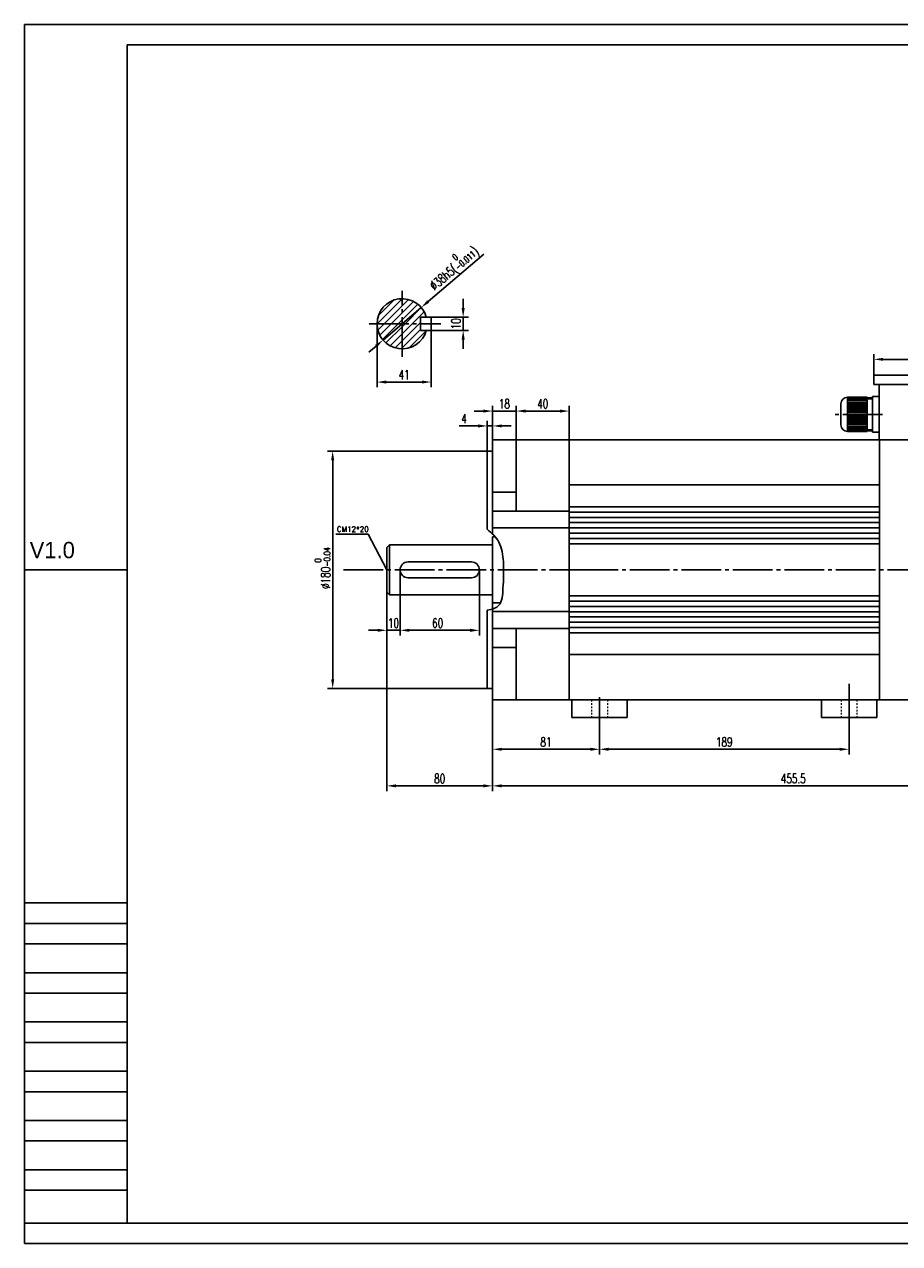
# Model space of a CAD drawing. Header units: inches. Extents: x -1054 to 8431, y -6070 to -4411.
# Tile 1 of 15: x -1054 to -391, y -6070 to -5146. Entities that reach past the tile are written whole.
import ezdxf

# ---------------------------------------------------------------- set-up
doc = ezdxf.new("R2010")
doc.units = ezdxf.units.IN
doc.header["$MEASUREMENT"] = 0
doc.linetypes.add('EB_DASHDOT', pattern=[39, 30, -3, 3, -3])
doc.linetypes.add('JIS_02_1.2', pattern=[2.5, 1.25, -1.25])
doc.layers.add('1', color=1, linetype='Continuous')
doc.layers.add('尺寸线', color=7, linetype='Continuous')
for name, color, linetype, lineweight in [('CAXA1', 1, 'EB_DASHDOT', 25), ('实线', 7, 'Continuous', 30), ('虚线', 7, 'JIS_02_1.2', 13)]:
    doc.layers.add(name, color=color, linetype=linetype, lineweight=lineweight)
doc.styles.add('SLDTEXTSTYLE0', font='txt')
doc.styles.add('wldj', font='txt.shx', dxfattribs={"width": 0.7, "bigfont": 'INTECAD.SHX'})
doc.dimstyles.new('半径标注', dxfattribs={"dimscale": 2, "dimtxt": 3.5, "dimasz": 3.5, "dimexe": 2, "dimexo": 0, "dimgap": 1, "dimtad": 1, "dimdec": 3, "dimdsep": 46, "dimtxsty": 'wldj', "dimcen": 0.09, "dimclrd": 1, "dimclre": 1, "dimclrt": 3, "dimazin": 2, "dimtfac": 0.7, "dimtdec": 3, "dimtmove": 0, "dimatfit": 3, "dimfxl": 1, "dimtzin": 0, "dimarcsym": 0})
pattern_1 = [(45, (3795.1486, 1722.427), (-2.6516504, 2.6516504), [])]

# ---------------------------------------------------------------- blocks, each defined once
blk = doc.blocks.new('*D36')
at = {"color": 1, "lineweight": -2}
for p, q in [((-779.12, -5578.41), (-779.12, -5727.12)), ((-699.12, -5584.41), (-699.12, -5727.12)), ((-772.12, -5723.12), (-706.12, -5723.12))]:
    blk.add_line(p, q, dxfattribs=at)
at = {"color": 1}
for points in [[(-772.12, -5721.95), (-772.12, -5724.29), (-779.12, -5723.12)], [(-706.12, -5721.95), (-706.12, -5724.29), (-699.12, -5723.12)]]:
    blk.add_solid(points, dxfattribs=at)
at = {"layer": 'Defpoints', "color": 0}
for p in [(-779.12, -5578.41), (-699.12, -5584.41), (-699.12, -5723.12)]:
    blk.add_point(p, dxfattribs=at)
at = {"color": 3, "insert": (-739.12, -5717.62), "char_height": 7, "attachment_point": 5, "style": 'wldj'}
blk.add_mtext('{\\Ftxt,intecad|c134;80}', dxfattribs=at)
blk = doc.blocks.new('*D37')
at = {"color": 1, "lineweight": -2}
for p, q in [((-243.62, -5652.91), (-243.62, -5727.12)), ((-699.12, -5657.91), (-699.12, -5727.12)), ((-692.12, -5723.12), (-250.62, -5723.12))]:
    blk.add_line(p, q, dxfattribs=at)
at = {"color": 1}
for points in [[(-692.12, -5721.95), (-692.12, -5724.29), (-699.12, -5723.12)], [(-250.62, -5724.29), (-250.62, -5721.95), (-243.62, -5723.12)]]:
    blk.add_solid(points, dxfattribs=at)
at = {"layer": 'Defpoints', "color": 0}
for p in [(-243.62, -5652.91), (-699.12, -5657.91), (-243.62, -5723.12)]:
    blk.add_point(p, dxfattribs=at)
at = {"color": 3, "insert": (-471.37, -5717.62), "char_height": 7, "attachment_point": 5, "style": 'wldj'}
blk.add_mtext('455.5', dxfattribs=at)
blk = doc.blocks.new('*D45')
at = {"color": 1, "lineweight": -2}
for p, q in [((-703.12, -5469.41), (-824.19, -5469.41)), ((-820.19, -5476.41), (-820.19, -5642.41)), ((-703.12, -5649.41), (-824.19, -5649.41))]:
    blk.add_line(p, q, dxfattribs=at)
at = {"color": 1}
for points in [[(-821.35, -5476.41), (-819.02, -5476.41), (-820.19, -5469.41)], [(-821.35, -5642.41), (-819.02, -5642.41), (-820.19, -5649.41)]]:
    blk.add_solid(points, dxfattribs=at)
at = {"layer": 'Defpoints', "color": 0}
for p in [(-703.12, -5469.41), (-820.19, -5649.41), (-703.12, -5649.41)]:
    blk.add_point(p, dxfattribs=at)
at = {"color": 3, "insert": (-827.9, -5558.07), "char_height": 7, "attachment_point": 5, "rotation": 90, "style": 'wldj'}
blk.add_mtext('{\\Ftxt,intecad|c134;%%C180\\H0.7x;\\S 0^ -0.04;}', dxfattribs=at)
blk = doc.blocks.new('*D48')
at = {"color": 1, "lineweight": -2}
for p, q in [((-703.12, -5469.41), (-703.12, -5446.42)), ((-699.12, -5469.41), (-699.12, -5446.42)), ((-710.12, -5450.42), (-724.38, -5450.42)), ((-699.12, -5450.42), (-703.12, -5450.42)), ((-692.12, -5450.42), (-685.12, -5450.42))]:
    blk.add_line(p, q, dxfattribs=at)
at = {"color": 1}
for points in [[(-710.12, -5449.26), (-710.12, -5451.59), (-703.12, -5450.42)], [(-692.12, -5449.26), (-692.12, -5451.59), (-699.12, -5450.42)]]:
    blk.add_solid(points, dxfattribs=at)
at = {"layer": 'Defpoints', "color": 0}
for p in [(-703.12, -5450.42), (-703.12, -5469.41), (-699.12, -5469.41)]:
    blk.add_point(p, dxfattribs=at)
at = {"color": 3, "insert": (-720.75, -5444.92), "char_height": 7, "attachment_point": 5, "style": 'wldj'}
blk.add_mtext('4', dxfattribs=at)
blk = doc.blocks.new('*D49')
at = {"color": 1, "lineweight": -2}
for p, q in [((-706.12, -5439.14), (-713.12, -5439.14)), ((-699.12, -5460.91), (-699.12, -5435.14)), ((-699.12, -5439.14), (-681.12, -5439.14)), ((-681.12, -5460.91), (-681.12, -5435.14)), ((-674.12, -5439.14), (-667.12, -5439.14))]:
    blk.add_line(p, q, dxfattribs=at)
at = {"color": 1}
for points in [[(-706.12, -5437.98), (-706.12, -5440.31), (-699.12, -5439.14)], [(-674.12, -5437.98), (-674.12, -5440.31), (-681.12, -5439.14)]]:
    blk.add_solid(points, dxfattribs=at)
at = {"layer": 'Defpoints', "color": 0}
for p in [(-681.12, -5439.14), (-699.12, -5460.91), (-681.12, -5460.91)]:
    blk.add_point(p, dxfattribs=at)
at = {"color": 3, "insert": (-690.12, -5433.64), "char_height": 7, "attachment_point": 5, "style": 'wldj'}
blk.add_mtext('18', dxfattribs=at)
blk = doc.blocks.new('*D50')
at = {"color": 1, "lineweight": -2}
for p, q in [((-779.12, -5559.41), (-779.12, -5609.26)), ((-769.12, -5559.41), (-769.12, -5609.26)), ((-786.12, -5605.26), (-793.12, -5605.26)), ((-779.12, -5605.26), (-769.12, -5605.26)), ((-762.12, -5605.26), (-755.12, -5605.26))]:
    blk.add_line(p, q, dxfattribs=at)
at = {"color": 1}
for points in [[(-786.12, -5604.09), (-786.12, -5606.43), (-779.12, -5605.26)], [(-762.12, -5604.09), (-762.12, -5606.43), (-769.12, -5605.26)]]:
    blk.add_solid(points, dxfattribs=at)
at = {"layer": 'Defpoints', "color": 0}
for p in [(-779.12, -5559.41), (-769.12, -5559.41), (-769.12, -5605.26)]:
    blk.add_point(p, dxfattribs=at)
at = {"color": 3, "insert": (-774.12, -5599.76), "char_height": 7, "attachment_point": 5, "style": 'wldj'}
blk.add_mtext('10', dxfattribs=at)
blk = doc.blocks.new('*D51')
at = {"color": 1, "lineweight": -2}
for p, q in [((-769.12, -5559.41), (-769.12, -5609.26)), ((-709.12, -5559.41), (-709.12, -5609.26)), ((-762.12, -5605.26), (-716.12, -5605.26))]:
    blk.add_line(p, q, dxfattribs=at)
at = {"color": 1}
for points in [[(-762.12, -5604.09), (-762.12, -5606.43), (-769.12, -5605.26)], [(-716.12, -5604.09), (-716.12, -5606.43), (-709.12, -5605.26)]]:
    blk.add_solid(points, dxfattribs=at)
at = {"layer": 'Defpoints', "color": 0}
for p in [(-769.12, -5559.41), (-709.12, -5559.41), (-709.12, -5605.26)]:
    blk.add_point(p, dxfattribs=at)
at = {"color": 3, "insert": (-740.69, -5599.76), "char_height": 7, "attachment_point": 5, "style": 'wldj'}
blk.add_mtext('{\\Ftxt,intecad|c134;60}', dxfattribs=at)
blk = doc.blocks.new('*D52')
at = {"color": 1, "lineweight": -2}
for p, q in [((-410.3, -5411.91), (-410.3, -5395.95)), ((-403.3, -5399.95), (-257.3, -5399.95)), ((-250.3, -5411.91), (-250.3, -5395.95))]:
    blk.add_line(p, q, dxfattribs=at)
at = {"color": 1}
for points in [[(-403.3, -5398.78), (-403.3, -5401.12), (-410.3, -5399.95)], [(-257.3, -5398.78), (-257.3, -5401.12), (-250.3, -5399.95)]]:
    blk.add_solid(points, dxfattribs=at)
at = {"layer": 'Defpoints', "color": 0}
for p in [(-250.3, -5399.95), (-410.3, -5411.91), (-250.3, -5411.91)]:
    blk.add_point(p, dxfattribs=at)
at = {"color": 3, "insert": (-330.3, -5394.45), "char_height": 7, "attachment_point": 5, "style": 'wldj'}
blk.add_mtext('160', dxfattribs=at)
blk = doc.blocks.new('*D42')
at = {"color": 1, "lineweight": -2}
for p, q in [((-681.12, -5460.91), (-681.12, -5435.14)), ((-674.12, -5439.14), (-648.12, -5439.14)), ((-641.12, -5460.91), (-641.12, -5435.14))]:
    blk.add_line(p, q, dxfattribs=at)
at = {"color": 1}
for points in [[(-674.12, -5437.98), (-674.12, -5440.31), (-681.12, -5439.14)], [(-648.12, -5437.98), (-648.12, -5440.31), (-641.12, -5439.14)]]:
    blk.add_solid(points, dxfattribs=at)
at = {"layer": 'Defpoints', "color": 0}
for p in [(-641.12, -5439.14), (-681.12, -5460.91), (-641.12, -5460.91)]:
    blk.add_point(p, dxfattribs=at)
at = {"color": 3, "insert": (-661.12, -5433.64), "char_height": 7, "attachment_point": 5, "style": 'wldj'}
blk.add_mtext('40', dxfattribs=at)
blk = doc.blocks.new('*D53')
at = {"color": 1, "lineweight": -2}
for p, q in [((-786.61, -5373.03), (-786.61, -5421.15)), ((-745.61, -5373.03), (-745.61, -5421.15)), ((-779.61, -5417.15), (-752.61, -5417.15))]:
    blk.add_line(p, q, dxfattribs=at)
at = {"color": 1}
for points in [[(-779.61, -5415.99), (-779.61, -5418.32), (-786.61, -5417.15)], [(-752.61, -5415.99), (-752.61, -5418.32), (-745.61, -5417.15)]]:
    blk.add_solid(points, dxfattribs=at)
at = {"layer": 'Defpoints', "color": 0}
for p in [(-786.61, -5373.03), (-745.61, -5373.03), (-745.61, -5417.15)]:
    blk.add_point(p, dxfattribs=at)
at = {"color": 3, "insert": (-766.11, -5411.65), "char_height": 7, "attachment_point": 5, "style": 'wldj'}
blk.add_mtext('41', dxfattribs=at)
blk = doc.blocks.new('*D54')
at = {"color": 1, "lineweight": -2}
for p, q in [((-721.37, -5361.03), (-721.37, -5354.03)), ((-745.61, -5368.03), (-717.37, -5368.03)), ((-721.37, -5368.03), (-721.37, -5378.03)), ((-745.61, -5378.03), (-717.37, -5378.03)), ((-721.37, -5385.03), (-721.37, -5392.03))]:
    blk.add_line(p, q, dxfattribs=at)
at = {"color": 1}
for points in [[(-722.54, -5361.03), (-720.21, -5361.03), (-721.37, -5368.03)], [(-722.54, -5385.03), (-720.21, -5385.03), (-721.37, -5378.03)]]:
    blk.add_solid(points, dxfattribs=at)
at = {"layer": 'Defpoints', "color": 0}
for p in [(-745.61, -5368.03), (-745.61, -5378.03), (-721.37, -5378.03)]:
    blk.add_point(p, dxfattribs=at)
at = {"color": 3, "insert": (-726.87, -5373.03), "char_height": 7, "attachment_point": 5, "rotation": 90, "style": 'wldj'}
blk.add_mtext('10', dxfattribs=at)
blk = doc.blocks.new('*D55')
at = {"color": 1, "lineweight": -2}
for p, q in [((-705.8, -5320.27), (-747.83, -5356.15)), ((-782.06, -5385.36), (-753.16, -5360.69)), ((-787.38, -5389.91), (-792.71, -5394.45))]:
    blk.add_line(p, q, dxfattribs=at)
at = {"color": 1}
for points in [[(-748.59, -5355.26), (-747.08, -5357.04), (-753.16, -5360.69)], [(-788.14, -5389.02), (-786.63, -5390.8), (-782.06, -5385.36)]]:
    blk.add_solid(points, dxfattribs=at)
at = {"layer": 'Defpoints', "color": 0}
for p in [(-753.16, -5360.69), (-782.06, -5385.36)]:
    blk.add_point(p, dxfattribs=at)
at = {"color": 3, "insert": (-729.16, -5330.07), "char_height": 7, "attachment_point": 5, "rotation": 40.48356, "style": 'wldj'}
blk.add_mtext('{\\Ftxt,intecad|c134;%%C38h5(\\H0.7x;\\S 0^ -0.011;\\H1.429x;)}', dxfattribs=at)
blk = doc.blocks.new('*D43')
at = {"color": 1, "lineweight": -2}
for p, q in [((-699.12, -5584.41), (-699.12, -5699.4)), ((-618.12, -5671.41), (-618.12, -5699.4)), ((-692.12, -5695.4), (-625.12, -5695.4))]:
    blk.add_line(p, q, dxfattribs=at)
at = {"color": 1}
for points in [[(-692.12, -5694.23), (-692.12, -5696.57), (-699.12, -5695.4)], [(-625.12, -5694.23), (-625.12, -5696.57), (-618.12, -5695.4)]]:
    blk.add_solid(points, dxfattribs=at)
at = {"layer": 'Defpoints', "color": 0}
for p in [(-699.12, -5584.41), (-618.12, -5671.41), (-618.12, -5695.4)]:
    blk.add_point(p, dxfattribs=at)
at = {"color": 3, "insert": (-658.62, -5689.9), "char_height": 7, "attachment_point": 5, "style": 'wldj'}
blk.add_mtext('81', dxfattribs=at)
blk = doc.blocks.new('*D56')
at = {"color": 1, "lineweight": -2}
for p, q in [((-618.12, -5664.65), (-618.12, -5699.4)), ((-429.12, -5673.31), (-429.12, -5699.4)), ((-611.12, -5695.4), (-436.12, -5695.4))]:
    blk.add_line(p, q, dxfattribs=at)
at = {"color": 1}
for points in [[(-611.12, -5694.23), (-611.12, -5696.57), (-618.12, -5695.4)], [(-436.12, -5694.23), (-436.12, -5696.57), (-429.12, -5695.4)]]:
    blk.add_solid(points, dxfattribs=at)
at = {"layer": 'Defpoints', "color": 0}
for p in [(-618.12, -5664.65), (-429.12, -5673.31), (-429.12, -5695.4)]:
    blk.add_point(p, dxfattribs=at)
at = {"color": 3, "insert": (-523.62, -5689.9), "char_height": 7, "attachment_point": 5, "style": 'wldj'}
blk.add_mtext('189', dxfattribs=at)

msp = doc.modelspace()

# ---------------------------------------------------------------- hatches: boundary and pattern name
h = msp.add_hatch()
h.set_pattern_fill('ANSI31', color=256, scale=30, style=0)
h.set_pattern_definition(pattern_1)
h.paths.add_polyline_path([(-767.608, -5354.0281, 0.41421356), (-786.608, -5373.0281), (-767.608, -5373.0281)])
h = msp.add_hatch()
h.set_pattern_fill('ANSI31', color=256, scale=30, style=0)
h.set_pattern_definition(pattern_1)
h.paths.add_polyline_path([(-767.608, -5354.0281), (-767.608, -5373.0281), (-753.608, -5373.0281), (-753.608, -5368.0281), (-749.2777, -5368.0281, 0.3382016)])
h = msp.add_hatch()
h.set_pattern_fill('ANSI31', color=256, scale=30, style=0)
h.set_pattern_definition(pattern_1)
h.paths.add_polyline_path([(-767.608, -5373.0281), (-786.608, -5373.0281, 0.41421356), (-767.608, -5392.0281)])
h = msp.add_hatch()
h.set_pattern_fill('ANSI31', color=256, scale=30, style=0)
h.set_pattern_definition(pattern_1)
h.paths.add_polyline_path([(-749.2777, -5378.0281), (-753.608, -5378.0281), (-753.608, -5373.0281), (-767.608, -5373.0281), (-767.608, -5392.0281, 0.3382016)])

# ---------------------------------------------------------------- linework, layer by layer
for p, q in [((-1053.6629, -6069.9505), (-1053.6629, -5146.1617)), ((-1053.6629, -5146.1617), (252.7051, -5146.1617)), ((-753.608, -5378.0281), (-753.608, -5368.0281)), ((-745.608, -5378.0281), (-745.608, -5368.0281)), ((-641.1151, -5460.9113), (-254.2968, -5460.9113)), ((-777.1151, -5540.4113), (-777.1151, -5578.4113)), ((-1053.6629, -5559.3132), (-975.9029, -5559.3132)), ((-763.1151, -5553.4113), (-715.1151, -5553.4113)), ((-763.1151, -5565.4113), (-715.1151, -5565.4113)), ((-699.1151, -5657.9113), (-699.1151, -5589.1026)), ((-975.9029, -5811.7873), (-1053.6629, -5811.7873)), ((-975.9029, -5827.3393), (-1053.6629, -5827.3393)), ((-975.9029, -5842.8913), (-1053.6629, -5842.8913)), ((-975.9029, -5864.6641), (-1053.6629, -5864.6641)), ((-975.9029, -5880.2161), (-1053.6629, -5880.2161)), ((-975.9029, -5901.9889), (-1053.6629, -5901.9889)), ((-975.9029, -5917.5409), (-1053.6629, -5917.5409)), ((-975.9029, -5939.3137), (-1053.6629, -5939.3137)), ((-975.9029, -5954.8657), (-1053.6629, -5954.8657)), ((-975.9029, -5976.6385), (-1053.6629, -5976.6385)), ((-975.9029, -5992.1905), (-1053.6629, -5992.1905)), ((-975.9029, -6013.9633), (-1053.6629, -6013.9633)), ((-975.9029, -6029.5153), (-1053.6629, -6029.5153)), ((-975.9029, -6054.3985), (-1053.6629, -6054.3985)), ((252.7051, -6069.9505), (-1053.6629, -6069.9505))]:
    msp.add_line(p, q)
at = {"color": 3, "extrusion": (0.851848, 0.523789, 0)}
msp.add_line((-779.1151, -5559.4113), (-793.3882, -5532.5163), dxfattribs=at)
at = {"lineweight": 25}
for p, q in [((-779.1151, -5542.4113), (-777.1151, -5540.4113)), ((-779.1151, -5576.4113), (-777.1151, -5578.4113))]:
    msp.add_line(p, q, dxfattribs=at)
at = {"color": 3, "extrusion": (0, 1, 0), "elevation": -5532.5163}
msp.add_lwpolyline([(817.8521, 0), (793.3882, 0)], dxfattribs=at)
for centre, radius, start, end in [((-767.608, -5373.0281), 19, 15.2575233, 344.7424767), ((-763.1151, -5559.4113), 6, 90, 270), ((-715.1151, -5559.4113), 6, 270, 90)]:
    msp.add_arc(centre, radius, start, end)
at = {"color": 3}
msp.add_open_spline([(-703.1151, -5528.7264), (-699.6161, -5531.6121), (-692.6036, -5538.1909), (-690.2036, -5555.4466), (-691.0616, -5570.3838), (-691.924, -5587.3611), (-699.4805, -5589.402), (-703.1151, -5589.9315)], degree=3, knots=[3.53850839, 3.53850839, 3.53850839, 3.53850839, 16.73333585, 32.05324332, 52.36029967, 65.3661055, 75.30473146, 75.30473146, 75.30473146, 75.30473146], dxfattribs=at)
at = {"layer": '1'}
for p, q in [((-975.9029, -6054.3985), (-975.9029, -5161.7137)), ((-975.9029, -5161.7137), (237.1531, -5161.7137)), ((237.1531, -6054.3985), (-975.9029, -6054.3985))]:
    msp.add_line(p, q, dxfattribs=at)
at = {"layer": 'CAXA1', "linetype": 'EB_DASHDOT', "lineweight": 25}
for p, q in [((-767.608, -5398.0281), (-767.608, -5348.0281)), ((-792.608, -5373.0281), (-738.3687, -5373.0281)), ((-403.9111, -5441.6353), (-439.6267, -5441.6353)), ((-812.0403, -5559.4113), (-634.0715, -5559.4113)), ((-634.0715, -5559.4113), (-280.0711, -5559.4113)), ((-429.1151, -5645.8542), (-429.1151, -5686.3545)), ((-618.1151, -5655.9844), (-618.1151, -5673.3074)), ((-429.1151, -5655.9844), (-429.1151, -5673.3074)), ((-429.1151, -5655.9844), (-429.1151, -5673.3074))]:
    msp.add_line(p, q, dxfattribs=at)
at = {"layer": 'CAXA1', "color": 0, "linetype": 'ByBlock', "lineweight": 25}
for p, q in [((-753.608, -5368.0281), (-745.608, -5368.0281)), ((-753.608, -5378.0281), (-745.608, -5378.0281))]:
    msp.add_line(p, q, dxfattribs=at)
at = {"layer": '实线'}
for p, q in [((-410.2968, -5418.9113), (-410.2968, -5411.9113)), ((-410.2968, -5411.9113), (-250.2968, -5411.9113)), ((-330.2968, -5418.9113), (-410.2968, -5418.9113)), ((-406.2968, -5460.9113), (-406.2968, -5418.9113)), ((-699.1151, -5460.9113), (-641.1151, -5460.9113)), ((-699.1151, -5460.9113), (-699.1151, -5532.2872)), ((-681.1151, -5515.0342), (-681.1151, -5460.9113)), ((-641.1151, -5460.9113), (-641.1151, -5657.9113)), ((-641.1151, -5657.9113), (-641.1151, -5460.9113)), ((-406.1151, -5460.9113), (-406.1151, -5657.9113)), ((-703.1151, -5528.7264), (-703.1151, -5469.4113)), ((-703.1151, -5469.4113), (-699.1151, -5469.4113)), ((-406.1151, -5495.1205), (-641.1151, -5495.1205)), ((-699.1151, -5500.6614), (-681.1151, -5500.6614)), ((-641.1151, -5511.6859), (-406.1151, -5511.6859)), ((-641.1151, -5515.0342), (-699.1151, -5515.0342)), ((-641.1151, -5515.6859), (-406.1151, -5515.6859)), ((-641.1151, -5519.6859), (-406.1151, -5519.6859)), ((-641.1151, -5523.6859), (-406.1151, -5523.6859)), ((-641.1151, -5527.6911), (-699.1151, -5527.6911)), ((-641.1151, -5527.6859), (-406.1151, -5527.6859)), ((-641.1151, -5531.6859), (-406.1151, -5531.6859)), ((-779.1151, -5559.4113), (-779.1151, -5542.4113)), ((-779.1151, -5559.4113), (-779.1151, -5542.4113)), ((-777.1151, -5540.4113), (-699.1151, -5540.4113)), ((-699.1151, -5534.4113), (-697.131, -5534.4113)), ((-699.1151, -5534.4113), (-699.1151, -5584.4113)), ((-641.1151, -5535.6859), (-406.1151, -5535.6859)), ((-641.1151, -5539.6859), (-406.1151, -5539.6859)), ((-779.1151, -5559.4113), (-779.1151, -5578.4113)), ((-777.1151, -5578.4113), (-699.1151, -5578.4113)), ((-641.1151, -5579.1366), (-406.1151, -5579.1366)), ((-699.1151, -5584.4113), (-693.022, -5584.4113)), ((-641.1151, -5583.1366), (-406.1151, -5583.1366)), ((-641.1151, -5587.1366), (-406.1151, -5587.1366)), ((-703.1151, -5589.9315), (-703.1151, -5649.4113)), ((-641.1151, -5591.1315), (-699.1151, -5591.1315)), ((-641.1151, -5591.1366), (-406.1151, -5591.1366)), ((-641.1151, -5595.1366), (-406.1151, -5595.1366)), ((-641.1151, -5603.7883), (-699.1151, -5603.7883)), ((-681.1151, -5603.7883), (-681.1151, -5657.9113)), ((-641.1151, -5599.1366), (-406.1151, -5599.1366)), ((-641.1151, -5603.1366), (-406.1151, -5603.1366)), ((-641.1151, -5607.1366), (-406.1151, -5607.1366)), ((-699.1151, -5618.1612), (-681.1151, -5618.1612)), ((-406.1151, -5623.7021), (-641.1151, -5623.7021)), ((-703.1151, -5649.4113), (-699.1151, -5649.4113)), ((-699.1151, -5657.9113), (-641.1151, -5657.9113)), ((-406.1151, -5657.9113), (-641.1151, -5657.9113)), ((-639.1151, -5657.9113), (-639.1151, -5671.4113)), ((-597.1151, -5657.9113), (-597.1151, -5671.4113)), ((-450.1151, -5657.9113), (-450.1151, -5671.4113)), ((-408.1151, -5657.9113), (-408.1151, -5671.4113)), ((-406.2968, -5657.9113), (-365.2968, -5657.9113)), ((-597.1151, -5671.4113), (-639.1151, -5671.4113)), ((-450.1151, -5671.4113), (-408.1151, -5671.4113))]:
    msp.add_line(p, q, dxfattribs=at)
at = {"layer": '实线', "color": 0}
for p, q in [((-415.2968, -5428.6353), (-430.2968, -5428.6353)), ((-430.2968, -5428.6353), (-430.2968, -5441.6353)), ((-415.2968, -5429.9353), (-430.2968, -5429.9353)), ((-415.2968, -5431.2353), (-430.2968, -5431.2353)), ((-415.2968, -5441.6353), (-415.2968, -5428.6353)), ((-411.2968, -5429.1353), (-415.2968, -5429.1353)), ((-411.2968, -5441.6353), (-411.2968, -5428.1353)), ((-406.2968, -5428.1353), (-411.2968, -5428.1353)), ((-435.2968, -5441.6353), (-435.2968, -5433.6353)), ((-415.2968, -5432.5353), (-430.2968, -5432.5353)), ((-415.2968, -5433.8353), (-430.2968, -5433.8353)), ((-415.2968, -5435.1353), (-430.2968, -5435.1353)), ((-415.2968, -5436.4353), (-430.2968, -5436.4353)), ((-415.2968, -5437.7353), (-430.2968, -5437.7353)), ((-415.2968, -5439.0353), (-430.2968, -5439.0353)), ((-415.2968, -5440.3353), (-430.2968, -5440.3353)), ((-435.2968, -5441.6353), (-435.2968, -5449.6353)), ((-430.2968, -5454.6353), (-430.2968, -5441.6353)), ((-415.2968, -5442.9353), (-430.2968, -5442.9353)), ((-415.2968, -5444.2353), (-430.2968, -5444.2353)), ((-415.2968, -5445.5353), (-430.2968, -5445.5353)), ((-415.2968, -5446.8353), (-430.2968, -5446.8353)), ((-415.2968, -5448.1353), (-430.2968, -5448.1353)), ((-415.2968, -5449.4353), (-430.2968, -5449.4353)), ((-415.2968, -5441.6353), (-415.2968, -5454.6353)), ((-411.2968, -5441.6353), (-411.2968, -5455.1353)), ((-415.2968, -5450.7353), (-430.2968, -5450.7353)), ((-415.2968, -5452.0353), (-430.2968, -5452.0353)), ((-415.2968, -5453.3353), (-430.2968, -5453.3353)), ((-415.2968, -5454.6353), (-430.2968, -5454.6353)), ((-411.2968, -5454.1353), (-415.2968, -5454.1353)), ((-406.2968, -5455.1353), (-411.2968, -5455.1353))]:
    msp.add_line(p, q, dxfattribs=at)
for centre, start, end in [((-430.2968, -5433.6353), 90, 180), ((-430.2968, -5449.6353), 180, 270)]:
    msp.add_arc(centre, 5, start, end, dxfattribs=at)
at = {"layer": '尺寸线', "color": 0}
for p, q in [((-411.2968, -5429.8853), (-415.2968, -5429.8853)), ((-411.2968, -5453.3853), (-415.2968, -5453.3853))]:
    msp.add_line(p, q, dxfattribs=at)
at = {"layer": '虚线', "color": 2}
for p, q in [((-624.1151, -5657.9113), (-624.1151, -5671.4113)), ((-612.1151, -5657.9113), (-612.1151, -5671.4113)), ((-435.1151, -5657.9113), (-435.1151, -5671.4113)), ((-423.1151, -5657.9113), (-423.1151, -5671.4113))]:
    msp.add_line(p, q, dxfattribs=at)

# ---------------------------------------------------------------- texts
at = {"color": 3, "insert": (-817.0752, -5526.6282), "char_height": 4, "width": 25.714286, "attachment_point": 1, "style": 'SLDTEXTSTYLE0'}
msp.add_mtext('{\\Fsimplex|c134;CM12*20}', dxfattribs=at)
at = {"layer": '尺寸线', "insert": (-1049.6564, -5538.2383), "char_height": 12.4416, "width": 77.76, "attachment_point": 1}
msp.add_mtext('V1.0', dxfattribs=at)

# ---------------------------------------------------------------- dimensions: what is measured, and where the dimension line sits
dim = msp.add_diameter_dim_2p(p1=(-782.0592, -5385.3635), p2=(-753.1567, -5360.6927), text='{\\Ftxt,intecad|c134;%%C38h5(\\H0.7x;\\S 0^ -0.011;\\H1.429x;)}', dimstyle='半径标注')
dim.commit()
dim.dimension.update_dxf_attribs({"geometry": '*D55', "text_midpoint": (-729.1638, -5330.0671)})
dim = msp.add_linear_dim(base=(-721.3727, -5378.0281), p1=(-745.608, -5368.0281), p2=(-745.608, -5378.0281), angle=90, dimstyle='半径标注')
dim.commit()
dim.dimension.update_dxf_attribs({"geometry": '*D54', "text_midpoint": (-726.8727, -5373.0281)})
for base, p1, p2, picture, middle in [((-745.608, -5417.1517), (-786.608, -5373.0281), (-745.608, -5373.0281), '*D53', (-766.108, -5411.6517)), ((-250.2968, -5399.9508), (-410.2968, -5411.9113), (-250.2968, -5411.9113), '*D52', (-330.2968, -5394.4508)), ((-681.1151, -5439.1445), (-699.1151, -5460.9113), (-681.1151, -5460.9113), '*D49', (-690.1151, -5433.6445)), ((-641.1151, -5439.1445), (-681.1151, -5460.9113), (-641.1151, -5460.9113), '*D42', (-661.1151, -5433.6445)), ((-703.1151, -5450.4231), (-699.1151, -5469.4113), (-703.1151, -5469.4113), '*D48', (-720.7484, -5444.9231)), ((-769.1151, -5605.2614), (-779.1151, -5559.4113), (-769.1151, -5559.4113), '*D50', (-774.1151, -5599.7614)), ((-618.1151, -5695.4016), (-699.1151, -5584.4113), (-618.1151, -5671.4113), '*D43', (-658.6151, -5689.9016)), ((-243.6151, -5723.1195), (-699.1151, -5657.9113), (-243.6151, -5652.9113), '*D37', (-471.3651, -5717.6195)), ((-429.1151, -5695.4016), (-618.1151, -5664.6459), (-429.1151, -5673.3074), '*D56', (-523.6151, -5689.9016))]:
    dim = msp.add_linear_dim(base=base, p1=p1, p2=p2, dimstyle='半径标注')
    dim.commit()
    dim.dimension.update_dxf_attribs({"geometry": picture, "text_midpoint": middle})
dim = msp.add_linear_dim(base=(-820.1859, -5649.4113), p1=(-703.1151, -5469.4113), p2=(-703.1151, -5649.4113), angle=90, text='{\\Ftxt,intecad|c134;%%C180\\H0.7x;\\S 0^ -0.04;}', dimstyle='半径标注')
dim.commit()
dim.dimension.update_dxf_attribs({"geometry": '*D45', "text_midpoint": (-820.1859, -5558.0684), "dimtype": 160})
for base, p1, p2, text, picture, middle in [((-709.1151, -5605.2614), (-769.1151, -5559.4113), (-709.1151, -5559.4113), '{\\Ftxt,intecad|c134;60}', '*D51', (-740.6926, -5605.2614)), ((-699.1151, -5723.1195), (-779.1151, -5578.4113), (-699.1151, -5584.4113), '{\\Ftxt,intecad|c134;80}', '*D36', (-739.1151, -5723.1195))]:
    dim = msp.add_linear_dim(base=base, p1=p1, p2=p2, text=text, dimstyle='半径标注')
    dim.commit()
    dim.dimension.update_dxf_attribs({"geometry": picture, "text_midpoint": middle, "dimtype": 160})

doc.saveas('drawing.dxf')
